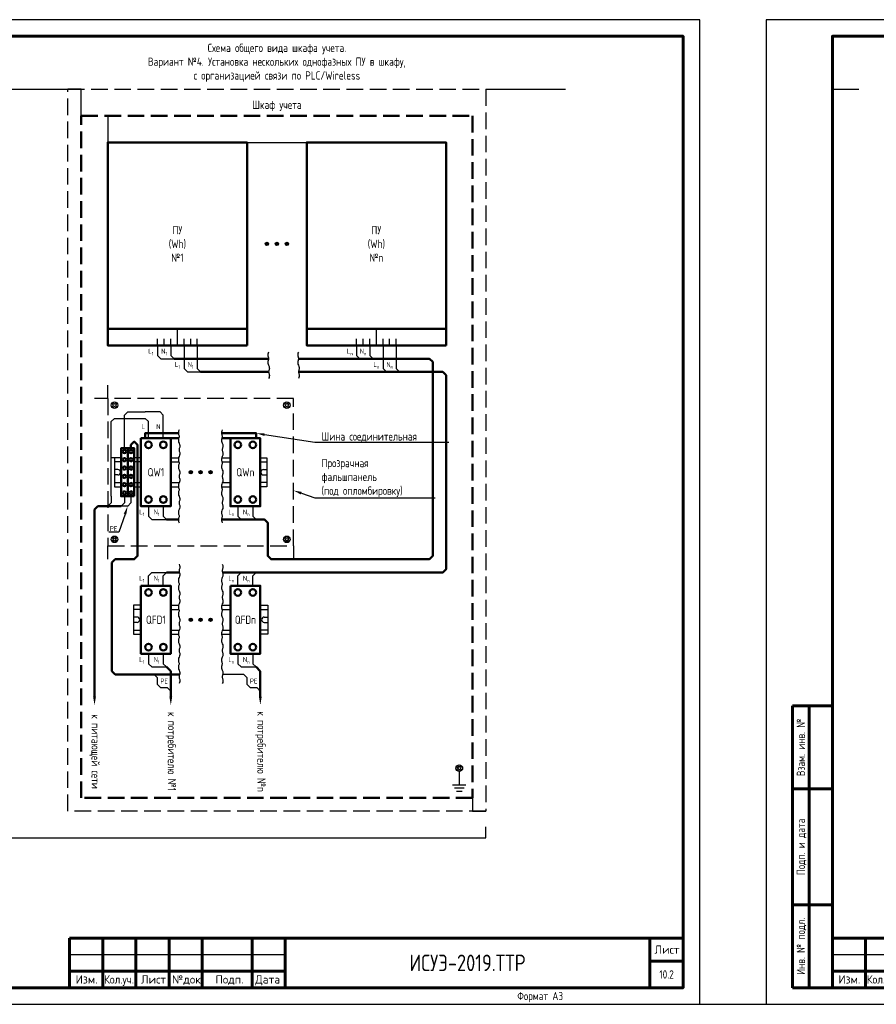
# Model space of a CAD drawing. Header units: millimetres. Extents: x -110 to 4101, y -10868 to 110.
# Tile 59 of 90: x 665 to 923, y -3160 to -2863. Entities that reach past the tile are written whole.
import ezdxf
from ezdxf import colors
from ezdxf.entities.mleader import LeaderData, LeaderLine
from ezdxf.enums import TextEntityAlignment as Align
from ezdxf.math import Vec2, Vec3

# ---------------------------------------------------------------- set-up
doc = ezdxf.new("R2010")
doc.units = ezdxf.units.MM
doc.linetypes.add('GOST2.303 4', pattern=[7, 5, -2, 0])
doc.layers.add('01.Вспомогательный_слой', color=1, linetype='Continuous', plot=False)
doc.layers.add('Формат', color=7, linetype='Continuous', lineweight=25)
doc.layers.add('Формат @ 1', color=7, linetype='Continuous', lineweight=25)
doc.styles.add('Формат', font='isocpeur.ttf')
doc.styles.add('ЭП', font='GOST.TTF')

# ---------------------------------------------------------------- blocks, each defined once
blk = doc.blocks.new('*U76')
at = {"layer": 'Формат', "color": 7, "linetype": 'Continuous', "lineweight": 60}
for p, q in [((-202, 85), (-190, 85)), ((-202, 85), (-202, 0)), ((-197, 85), (-197, 0)), ((-202, 60), (-190, 60)), ((-202, 25), (-190, 25)), ((20, 15), (205, 15)), ((20, 15), (20, 0)), ((30, 15), (30, 0)), ((40, 15), (40, 0)), ((50, 15), (50, 0)), ((60, 15), (60, 0)), ((75, 15), (75, 0)), ((85, 15), (85, 0)), ((195, 15), (195, 0)), ((195, 8), (205, 8)), ((20, 5), (85, 5)), ((-202, 0), (-190, 0))]:
    blk.add_line(p, q, dxfattribs=at)
at = {"layer": 'Формат', "color": 7, "linetype": 'Continuous', "lineweight": 25}
blk.add_line((20, 10), (85, 10), dxfattribs=at)
blk.add_lwpolyline([(-210, -5), (210, -5), (210, 292), (-210, 292)], close=True, dxfattribs=at)
at = {"layer": 'Формат', "color": 7, "linetype": 'Continuous', "lineweight": 60}
blk.add_lwpolyline([(-190, 0), (205, 0), (205, 287), (-190, 287)], close=True, dxfattribs=at)
at = {"layer": 'Формат', "color": 7, "linetype": 'Continuous', "lineweight": 25, "style": 'ЭП'}
for s, p in [('Взам. инв. №', (-199.5, 72.5)), ('Подп. и дата', (-199.5, 42.5)), ('Инв. № подл.', (-199.5, 12.5))]:
    blk.add_text(s, height=2.5, rotation=90, dxfattribs=at).set_placement(p, align=Align.MIDDLE_CENTER)
at = {"layer": 'Формат', "color": 7, "linetype": 'Continuous', "lineweight": 25, "style": 'Формат'}
for s, p in [('Лист', (196.38, 10.25)), ('Изм.', (21.81, 1.25)), ('Лист', (41.54, 1.25)), ('№док.', (50.89, 1.25)), ('Подп.', (63.99, 1.25)), ('Дата', (75.95, 1.25))]:
    blk.add_text(s, height=2.5, dxfattribs=at).set_placement(p)
at = {"layer": 'Формат', "color": 7, "linetype": 'Continuous', "lineweight": 25, "style": 'Формат', "width": 0.9}
blk.add_text('Кол.уч.', height=2.5, dxfattribs=at).set_placement((30.38, 1.25))
at = {"layer": 'Формат', "color": 7, "linetype": 'Continuous', "lineweight": 25, "style": 'ЭП', "flags": 8}
blk.add_attdef('N_ИНВ', text='', height=2.5, rotation=90, dxfattribs=at).set_placement((-193.5, 12.5), align=Align.MIDDLE_CENTER)
for tag, height, p in [('ОБОЗНАЧЕНИЕ', 5, (140, 7.5)), ('Лист', 2.5, (200, 4))]:
    blk.add_attdef(tag, text='', height=height, dxfattribs=at).set_placement(p, align=Align.MIDDLE_CENTER)
for tag, p in [('изм.№', (21, 7.5)), ('изм.уч.', (31, 7.5)), ('изм.лист', (41, 7.5)), ('изм.№_док.', (50.5, 7.5)), ('изм_дата', (76, 7.5)), ('ФОРМ.ЛИСТА', (155, -2.5))]:
    blk.add_attdef(tag, text='', height=2.5, dxfattribs=at).set_placement(p, align=Align.MIDDLE_LEFT)
blk = doc.blocks.new('*U77')
at = {"layer": 'Формат', "color": 7, "linetype": 'Continuous', "lineweight": 60}
for p, q in [((8, 85), (20, 85)), ((8, 85), (8, 0)), ((13, 85), (13, 0)), ((8, 60), (20, 60)), ((8, 25), (20, 25)), ((20, 15), (205, 15)), ((20, 15), (20, 0)), ((30, 15), (30, 0)), ((40, 15), (40, 0)), ((50, 15), (50, 0)), ((60, 15), (60, 0)), ((75, 15), (75, 0)), ((85, 15), (85, 0)), ((195, 15), (195, 0)), ((195, 8), (205, 8)), ((20, 5), (85, 5)), ((8, 0), (20, 0))]:
    blk.add_line(p, q, dxfattribs=at)
at = {"layer": 'Формат', "color": 7, "linetype": 'Continuous', "lineweight": 25}
blk.add_line((20, 10), (85, 10), dxfattribs=at)
blk.add_lwpolyline([(0, -5), (210, -5), (210, 292), (0, 292)], close=True, dxfattribs=at)
at = {"layer": 'Формат', "color": 7, "linetype": 'Continuous', "lineweight": 60}
blk.add_lwpolyline([(20, 0), (205, 0), (205, 287), (20, 287)], close=True, dxfattribs=at)
at = {"layer": 'Формат', "color": 7, "linetype": 'Continuous', "lineweight": 25, "style": 'ЭП'}
for s, p in [('Взам. инв. №', (10.5, 72.5)), ('Подп. и дата', (10.5, 42.5)), ('Инв. № подл.', (10.5, 12.5))]:
    blk.add_text(s, height=2.5, rotation=90, dxfattribs=at).set_placement(p, align=Align.MIDDLE_CENTER)
at = {"layer": 'Формат', "color": 7, "linetype": 'Continuous', "lineweight": 25, "style": 'Формат'}
for s, p in [('Лист', (196.38, 10.25)), ('Изм.', (21.81, 1.25)), ('Лист', (41.54, 1.25)), ('№док.', (50.89, 1.25)), ('Подп.', (63.99, 1.25)), ('Дата', (75.95, 1.25))]:
    blk.add_text(s, height=2.5, dxfattribs=at).set_placement(p)
at = {"layer": 'Формат', "color": 7, "linetype": 'Continuous', "lineweight": 25, "style": 'Формат', "width": 0.9}
blk.add_text('Кол.уч.', height=2.5, dxfattribs=at).set_placement((30.38, 1.25))
at = {"layer": 'Формат', "color": 7, "linetype": 'Continuous', "lineweight": 25, "style": 'ЭП', "flags": 8}
blk.add_attdef('N_ИНВ', text='', height=2.5, rotation=90, dxfattribs=at).set_placement((16.5, 12.5), align=Align.MIDDLE_CENTER)
for tag, height, p in [('ОБОЗНАЧЕНИЕ', 5, (140, 7.5)), ('Лист', 2.5, (200, 4))]:
    blk.add_attdef(tag, text='', height=height, dxfattribs=at).set_placement(p, align=Align.MIDDLE_CENTER)
for tag, p in [('изм.№', (21, 7.5)), ('изм.уч.', (31, 7.5)), ('изм.лист', (41, 7.5)), ('изм.№_док.', (50.5, 7.5)), ('изм_дата', (76, 7.5)), ('ФОРМ.ЛИСТА', (155, -2.5))]:
    blk.add_attdef(tag, text='', height=2.5, dxfattribs=at).set_placement(p, align=Align.MIDDLE_LEFT)

msp = doc.modelspace()

# ---------------------------------------------------------------- hatches: boundary and pattern name
at = {"ltscale": 0.2}
h = msp.add_hatch(color=256, dxfattribs=at)
h.dxf.hatch_style = 1
edge = h.paths.add_edge_path()
edge.add_arc((739.5, -2930.625), 0.5, 0, 360)
h = msp.add_hatch(color=256, dxfattribs=at)
h.dxf.hatch_style = 1
edge = h.paths.add_edge_path()
edge.add_arc((742.5, -2930.625), 0.5, 0, 360)
h = msp.add_hatch(color=256, dxfattribs=at)
h.dxf.hatch_style = 1
edge = h.paths.add_edge_path()
edge.add_arc((745.5, -2930.625), 0.5, 0, 360)
h = msp.add_hatch(color=256, dxfattribs=at)
h.dxf.hatch_style = 1
edge = h.paths.add_edge_path()
edge.add_arc((716.5, -2999.5), 0.5, 0, 360)
h = msp.add_hatch(color=256, dxfattribs=at)
h.dxf.hatch_style = 1
edge = h.paths.add_edge_path()
edge.add_arc((719.5, -2999.5), 0.5, 0, 360)
h = msp.add_hatch(color=256, dxfattribs=at)
h.dxf.hatch_style = 1
edge = h.paths.add_edge_path()
edge.add_arc((722.5, -2999.5), 0.5, 0, 360)
h = msp.add_hatch(color=256, dxfattribs=at)
h.dxf.hatch_style = 1
edge = h.paths.add_edge_path()
edge.add_arc((716.5, -3044), 0.5, 0, 360)
h = msp.add_hatch(color=256, dxfattribs=at)
h.dxf.hatch_style = 1
edge = h.paths.add_edge_path()
edge.add_arc((719.5, -3044), 0.5, 0, 360)
h = msp.add_hatch(color=256, dxfattribs=at)
h.dxf.hatch_style = 1
edge = h.paths.add_edge_path()
edge.add_arc((722.5, -3044), 0.5, 0, 360)

# ---------------------------------------------------------------- linework, layer by layer
at = {"linetype": 'GOST2.303 4', "lineweight": 50}
msp.add_lwpolyline([(683.5, -2892), (801.5, -2892), (801.5, -3097.75), (683.5, -3097.75)], close=True, dxfattribs=at)
at = {"lineweight": 50}
for points in [[(733.5, -2961.25), (691.5, -2961.25), (691.5, -2900), (733.5, -2900)], [(793.5, -2961.25), (751.5, -2961.25), (751.5, -2900), (793.5, -2900)], [(701.5, -2989.25), (710.5, -2989.25), (710.5, -3009.75), (701.5, -3009.75)], [(728.5, -2989.25), (737.5, -2989.25), (737.5, -3009.75), (728.5, -3009.75)], [(697.5, -3006.75), (695.5, -3006.75), (695.5, -2992.25), (697.5, -2992.25)], [(699.5, -3006.75), (697.5, -3006.75), (697.5, -2992.25), (699.5, -2992.25)], [(701.5, -3033.75), (710.5, -3033.75), (710.5, -3054.25), (701.5, -3054.25)], [(728.5, -3033.75), (737.5, -3033.75), (737.5, -3054.25), (728.5, -3054.25)]]:
    msp.add_lwpolyline(points, close=True, dxfattribs=at)
for points in [[(691.5, -2956.25), (733.5, -2956.25)], [(751.5, -2956.25), (793.5, -2956.25)], [(711.5, -2965.25), (740, -2965.25)], [(749, -2965.25), (788.5, -2965.25), (789.5, -2966.25), (789.5, -3024.75), (788.5, -3025.75), (740.75, -3025.75), (739.75, -3024.75), (739.75, -3014.75), (738.75, -3013.75), (736.25, -3013.75)], [(719.5, -2969.25), (740, -2969.25)], [(726.105, -3029.75), (792.5, -3029.75), (793.5, -3028.75), (793.5, -2970.25), (792.5, -2969.25), (749, -2969.25)], [(712.895, -2989.25), (702.75, -2989.25), (702.75, -2987.75), (712.788, -2987.75)], [(725.788, -2987.75), (736.25, -2987.75), (736.25, -2989.25), (725.895, -2989.25)], [(713.172, -3060.5), (693.75, -3060.5), (692.75, -3059.5), (692.75, -3026.75), (693.75, -3025.75), (699.5, -3025.75), (700.5, -3024.75), (700.5, -2991.25), (699.5, -2990.25), (699.5, -2990.25), (698.5, -2991.25), (698.5, -2992.25)], [(695.5, -3009.75), (688.5, -3009.75), (687.5, -3010.75), (687.5, -3010.75)], [(687.5, -3010.75), (687.5, -3067.25)], [(709.25, -3013.75), (712.788, -3013.75)], [(725.788, -3013.75), (736.25, -3013.75)], [(709.25, -3029.75), (713.105, -3029.75)], [(709.25, -3058.25), (710.5, -3059.5)], [(736.25, -3058.25), (737.5, -3059.5)], [(710.5, -3059.5), (710.5, -3067.25)], [(737.5, -3059.5), (737.5, -3067.25)]]:
    msp.add_lwpolyline(points, dxfattribs=at)
for points in [[(691.5, -2956.25), (691.5, -2961.25)], [(751.5, -2956.25), (751.5, -2961.25)], [(693.217, -2979.25), (692.793, -2978.826), (693.076, -2978.543), (693.5, -2978.967)], [(693.5, -2978.967), (693.924, -2978.543), (694.207, -2978.826), (693.783, -2979.25)], [(745.5, -2978.967), (745.076, -2978.543), (744.793, -2978.826), (745.217, -2979.25)], [(745.783, -2979.25), (746.207, -2978.826), (745.924, -2978.543), (745.5, -2978.967)], [(693.5, -2979.533), (693.076, -2979.957), (692.793, -2979.674), (693.217, -2979.25)], [(693.783, -2979.25), (694.207, -2979.674), (693.924, -2979.957), (693.5, -2979.533)], [(745.217, -2979.25), (744.793, -2979.674), (745.076, -2979.957), (745.5, -2979.533)], [(745.5, -2979.533), (745.924, -2979.957), (746.207, -2979.674), (745.783, -2979.25)], [(695.5, -2995.125), (693.5, -2995.125), (693.5, -3003.875), (695.5, -3003.875)], [(695.5, -2996.375), (693.5, -2996.375), (693.5, -3002.625), (695.5, -3002.625)], [(701.5, -2995.125), (699.5, -2995.125)], [(701.5, -2996.375), (699.5, -2996.375)], [(737.5, -2995.125), (739.5, -2995.125), (739.5, -3003.875), (737.5, -3003.875)], [(737.5, -2996.375), (739.5, -2996.375), (739.5, -3002.625), (737.5, -3002.625)], [(694.563, -2998.688), (693.5, -2998.688)], [(738.438, -2998.688), (739.5, -2998.688)], [(694.563, -3000.312), (693.5, -3000.312)], [(699.5, -3002.625), (701.5, -3002.625)], [(738.438, -3000.312), (739.5, -3000.312)], [(699.5, -3003.875), (701.5, -3003.875)], [(693.5, -3019.467), (693.076, -3019.043), (692.793, -3019.326), (693.217, -3019.75)], [(693.217, -3019.75), (692.793, -3020.174), (693.076, -3020.457), (693.5, -3020.033)], [(693.783, -3019.75), (694.207, -3019.326), (693.924, -3019.043), (693.5, -3019.467)], [(693.5, -3020.033), (693.924, -3020.457), (694.207, -3020.174), (693.783, -3019.75)], [(745.217, -3019.75), (744.793, -3019.326), (745.076, -3019.043), (745.5, -3019.467)], [(745.5, -3020.033), (745.076, -3020.457), (744.793, -3020.174), (745.217, -3019.75)], [(745.5, -3019.467), (745.924, -3019.043), (746.207, -3019.326), (745.783, -3019.75)], [(745.783, -3019.75), (746.207, -3020.174), (745.924, -3020.457), (745.5, -3020.033)], [(701.5, -3039.625), (699.25, -3039.625), (699.25, -3048.375), (701.5, -3048.375)], [(701.5, -3040.875), (699.25, -3040.875), (699.25, -3047.125), (701.5, -3047.125)], [(737.5, -3039.625), (739.75, -3039.625), (739.75, -3048.375), (737.5, -3048.375)], [(737.5, -3040.875), (739.75, -3040.875), (739.75, -3047.125), (737.5, -3047.125)], [(700.313, -3043.188), (699.25, -3043.188)], [(738.688, -3043.188), (739.75, -3043.188)], [(700.313, -3044.813), (699.25, -3044.813)], [(738.688, -3044.813), (739.75, -3044.813)], [(797.5, -3088.467), (797.076, -3088.043), (796.793, -3088.326), (797.217, -3088.75)], [(797.217, -3088.75), (796.793, -3089.174), (797.076, -3089.457), (797.5, -3089.033)], [(797.783, -3088.75), (798.207, -3088.326), (797.924, -3088.043), (797.5, -3088.467)], [(797.5, -3089.033), (797.924, -3089.457), (798.207, -3089.174), (797.783, -3088.75)]]:
    msp.add_lwpolyline(points)
at = {"ltscale": 0.2}
for points in [[(706.5, -2961.25), (706.5, -2964.25), (707.5, -2965.25), (707.5, -2965.25)], [(710.5, -2961.25), (710.5, -2964.25), (711.5, -2965.25), (711.5, -2965.25)], [(714.5, -2961.25), (714.5, -2968.25), (715.5, -2969.25), (715.5, -2969.25)], [(718.5, -2961.25), (718.5, -2968.25), (719.5, -2969.25), (719.5, -2969.25)], [(740, -2963.25), (739.856, -2963.603), (739.789, -2963.914), (739.78, -2964.19), (739.813, -2964.438), (739.868, -2964.661), (739.93, -2964.867), (739.979, -2965.062), (740, -2965.25), (739.979, -2965.438), (739.93, -2965.633), (739.868, -2965.839), (739.813, -2966.062), (739.78, -2966.31), (739.789, -2966.586), (739.856, -2966.897), (740, -2967.25)], [(749, -2963.25), (748.856, -2963.603), (748.789, -2963.914), (748.78, -2964.19), (748.813, -2964.438), (748.868, -2964.661), (748.93, -2964.867), (748.979, -2965.062), (749, -2965.25), (748.979, -2965.438), (748.93, -2965.633), (748.868, -2965.839), (748.813, -2966.062), (748.78, -2966.31), (748.789, -2966.586), (748.856, -2966.897), (749, -2967.25)], [(766.5, -2961.25), (766.5, -2964.25), (767.5, -2965.25), (767.5, -2965.25)], [(770.5, -2961.25), (770.5, -2964.25), (771.5, -2965.25), (771.5, -2965.25)], [(774.5, -2961.25), (774.5, -2968.25), (775.5, -2969.25), (775.5, -2969.25)], [(778.5, -2961.25), (778.5, -2968.25), (779.5, -2969.25), (779.5, -2969.25)], [(707.5, -2965.25), (711.5, -2965.25)], [(771.5, -2965.25), (767.5, -2965.25)], [(715.5, -2969.25), (719.5, -2969.25)], [(740, -2967.25), (740.144, -2967.603), (740.211, -2967.914), (740.22, -2968.19), (740.188, -2968.438), (740.132, -2968.661), (740.07, -2968.867), (740.021, -2969.062), (740, -2969.25), (740.021, -2969.438), (740.07, -2969.633), (740.132, -2969.839), (740.188, -2970.062), (740.22, -2970.31), (740.211, -2970.586), (740.144, -2970.897), (740, -2971.25)], [(749, -2967.25), (749.144, -2967.603), (749.211, -2967.914), (749.22, -2968.19), (749.188, -2968.438), (749.132, -2968.661), (749.07, -2968.867), (749.021, -2969.062), (749, -2969.25), (749.021, -2969.438), (749.07, -2969.633), (749.132, -2969.839), (749.188, -2970.062), (749.22, -2970.31), (749.211, -2970.586), (749.144, -2970.897), (749, -2971.25)], [(779.5, -2969.25), (775.5, -2969.25)], [(696.5, -2992.25), (696.5, -2982.25), (697.5, -2981.25), (702.75, -2981.25)], [(708.25, -2989.25), (708.25, -2982.25), (707.25, -2981.25), (702.75, -2981.25)], [(692.5, -3006.75), (692.5, -2984.25), (693.5, -2983.25), (702.75, -2983.25)], [(703.75, -2989.25), (703.75, -2984.25), (702.75, -2983.25), (702.75, -2983.25)], [(713, -2986.75), (712.856, -2987.103), (712.789, -2987.414), (712.78, -2987.69), (712.813, -2987.937), (712.868, -2988.161), (712.93, -2988.367), (712.979, -2988.562), (713, -2988.75), (712.979, -2988.938), (712.93, -2989.133), (712.868, -2989.339), (712.813, -2989.562), (712.78, -2989.81), (712.789, -2990.086), (712.856, -2990.397), (713, -2990.75)], [(726, -2986.75), (725.856, -2987.103), (725.789, -2987.414), (725.78, -2987.69), (725.813, -2987.937), (725.868, -2988.161), (725.93, -2988.367), (725.979, -2988.562), (726, -2988.75), (725.979, -2988.938), (725.93, -2989.133), (725.868, -2989.339), (725.813, -2989.562), (725.78, -2989.81), (725.789, -2990.086), (725.856, -2990.397), (726, -2990.75)], [(713, -2990.75), (713.144, -2991.103), (713.211, -2991.414), (713.22, -2991.69), (713.188, -2991.937), (713.132, -2992.161), (713.07, -2992.367), (713.021, -2992.562), (713, -2992.75), (713.021, -2992.938), (713.07, -2993.133), (713.132, -2993.339), (713.188, -2993.562), (713.22, -2993.81), (713.211, -2994.086), (713.144, -2994.397), (713, -2994.75)], [(726, -2990.75), (726.144, -2991.103), (726.211, -2991.414), (726.22, -2991.69), (726.188, -2991.937), (726.132, -2992.161), (726.07, -2992.367), (726.021, -2992.562), (726, -2992.75), (726.021, -2992.938), (726.07, -2993.133), (726.132, -2993.339), (726.188, -2993.562), (726.22, -2993.81), (726.211, -2994.086), (726.144, -2994.397), (726, -2994.75)], [(710.5, -2995.125), (712.852, -2995.125)], [(710.5, -2996.375), (712.932, -2996.375)], [(713, -2994.75), (712.856, -2995.103), (712.789, -2995.414), (712.78, -2995.69), (712.813, -2995.937), (712.868, -2996.161), (712.93, -2996.367), (712.979, -2996.562), (713, -2996.75), (712.979, -2996.938), (712.93, -2997.133), (712.868, -2997.339), (712.813, -2997.562), (712.78, -2997.81), (712.789, -2998.086), (712.856, -2998.397), (713, -2998.75)], [(726, -2994.75), (725.856, -2995.103), (725.789, -2995.414), (725.78, -2995.69), (725.813, -2995.937), (725.868, -2996.161), (725.93, -2996.367), (725.979, -2996.562), (726, -2996.75), (725.979, -2996.938), (725.93, -2997.133), (725.868, -2997.339), (725.813, -2997.562), (725.78, -2997.81), (725.789, -2998.086), (725.856, -2998.397), (726, -2998.75)], [(725.852, -2995.125), (728.5, -2995.125)], [(725.932, -2996.375), (728.5, -2996.375)], [(713, -2998.75), (713.144, -2999.103), (713.211, -2999.414), (713.22, -2999.69), (713.188, -2999.937), (713.132, -3000.161), (713.07, -3000.367), (713.021, -3000.562), (713, -3000.75), (713.021, -3000.938), (713.07, -3001.133), (713.132, -3001.339), (713.188, -3001.562), (713.22, -3001.81), (713.211, -3002.086), (713.144, -3002.397), (713, -3002.75)], [(726, -2998.75), (726.144, -2999.103), (726.211, -2999.414), (726.22, -2999.69), (726.188, -2999.937), (726.132, -3000.161), (726.07, -3000.367), (726.021, -3000.562), (726, -3000.75), (726.021, -3000.938), (726.07, -3001.133), (726.132, -3001.339), (726.188, -3001.562), (726.22, -3001.81), (726.211, -3002.086), (726.144, -3002.397), (726, -3002.75)], [(710.5, -3002.625), (713.051, -3002.625)], [(726.051, -3002.625), (728.5, -3002.625)], [(710.5, -3003.875), (712.804, -3003.875)], [(713, -3002.75), (712.856, -3003.103), (712.789, -3003.414), (712.78, -3003.69), (712.813, -3003.937), (712.868, -3004.161), (712.93, -3004.367), (712.979, -3004.562), (713, -3004.75), (712.979, -3004.938), (712.93, -3005.133), (712.868, -3005.339), (712.813, -3005.562), (712.78, -3005.81), (712.789, -3006.086), (712.856, -3006.397), (713, -3006.75)], [(726, -3002.75), (725.856, -3003.103), (725.789, -3003.414), (725.78, -3003.69), (725.813, -3003.937), (725.868, -3004.161), (725.93, -3004.367), (725.979, -3004.562), (726, -3004.75), (725.979, -3004.938), (725.93, -3005.133), (725.868, -3005.339), (725.813, -3005.562), (725.78, -3005.81), (725.789, -3006.086), (725.856, -3006.397), (726, -3006.75)], [(725.804, -3003.875), (728.5, -3003.875)], [(692.5, -3006.75), (692.5, -3008.75), (691.5, -3009.75), (691.5, -3009.75)], [(696.5, -3006.75), (696.5, -3008.75), (695.5, -3009.75), (695.5, -3009.75)], [(698.5, -3006.75), (698.5, -3008.75), (697.5, -3009.75), (697.5, -3009.75)], [(713, -3006.75), (713.144, -3007.103), (713.211, -3007.414), (713.22, -3007.69), (713.188, -3007.937), (713.132, -3008.161), (713.07, -3008.367), (713.021, -3008.562), (713, -3008.75), (713.021, -3008.938), (713.07, -3009.133), (713.132, -3009.339), (713.188, -3009.562), (713.22, -3009.81), (713.211, -3010.086), (713.144, -3010.397), (713, -3010.75)], [(726, -3006.75), (726.144, -3007.103), (726.211, -3007.414), (726.22, -3007.69), (726.188, -3007.937), (726.132, -3008.161), (726.07, -3008.367), (726.021, -3008.562), (726, -3008.75), (726.021, -3008.938), (726.07, -3009.133), (726.132, -3009.339), (726.188, -3009.562), (726.22, -3009.81), (726.211, -3010.086), (726.144, -3010.397), (726, -3010.75)], [(697.5, -3009.75), (695.5, -3009.75)], [(703.75, -3009.75), (703.75, -3012.75), (704.75, -3013.75), (709.25, -3013.75)], [(708.25, -3009.75), (708.25, -3012.75), (709.25, -3013.75), (709.25, -3013.75)], [(713, -3010.75), (712.856, -3011.103), (712.789, -3011.414), (712.78, -3011.69), (712.813, -3011.937), (712.868, -3012.161), (712.93, -3012.367), (712.979, -3012.562), (713, -3012.75), (712.979, -3012.938), (712.93, -3013.133), (712.868, -3013.339), (712.813, -3013.562), (712.78, -3013.81), (712.789, -3014.086), (712.856, -3014.397), (713, -3014.75)], [(726, -3010.75), (725.856, -3011.103), (725.789, -3011.414), (725.78, -3011.69), (725.813, -3011.937), (725.868, -3012.161), (725.93, -3012.367), (725.979, -3012.562), (726, -3012.75), (725.979, -3012.938), (725.93, -3013.133), (725.868, -3013.339), (725.813, -3013.562), (725.78, -3013.81), (725.789, -3014.086), (725.856, -3014.397), (726, -3014.75)], [(730.75, -3009.75), (730.75, -3012.75), (731.75, -3013.75), (736.25, -3013.75)], [(735.25, -3009.75), (735.25, -3012.75), (736.25, -3013.75), (736.25, -3013.75)], [(713, -3027.25), (713.144, -3027.603), (713.211, -3027.914), (713.22, -3028.19), (713.188, -3028.437), (713.132, -3028.661), (713.07, -3028.867), (713.021, -3029.062), (713, -3029.25), (713.021, -3029.438), (713.07, -3029.633), (713.132, -3029.839), (713.188, -3030.062), (713.22, -3030.31), (713.211, -3030.586), (713.144, -3030.897), (713, -3031.25)], [(726, -3027.25), (726.144, -3027.603), (726.211, -3027.914), (726.22, -3028.19), (726.188, -3028.437), (726.132, -3028.661), (726.07, -3028.867), (726.021, -3029.062), (726, -3029.25), (726.021, -3029.438), (726.07, -3029.633), (726.132, -3029.839), (726.188, -3030.062), (726.22, -3030.31), (726.211, -3030.586), (726.144, -3030.897), (726, -3031.25)], [(703.75, -3033.75), (703.75, -3030.75), (704.75, -3029.75), (704.75, -3029.75)], [(704.75, -3029.75), (709.25, -3029.75)], [(708.25, -3033.75), (708.25, -3030.75), (709.25, -3029.75), (709.25, -3029.75)], [(713, -3031.25), (712.856, -3031.603), (712.789, -3031.914), (712.78, -3032.19), (712.813, -3032.437), (712.868, -3032.661), (712.93, -3032.867), (712.979, -3033.062), (713, -3033.25), (712.979, -3033.438), (712.93, -3033.633), (712.868, -3033.839), (712.813, -3034.062), (712.78, -3034.31), (712.789, -3034.586), (712.856, -3034.897), (713, -3035.25)], [(726, -3031.25), (725.856, -3031.603), (725.789, -3031.914), (725.78, -3032.19), (725.813, -3032.437), (725.868, -3032.661), (725.93, -3032.867), (725.979, -3033.062), (726, -3033.25), (725.979, -3033.438), (725.93, -3033.633), (725.868, -3033.839), (725.813, -3034.062), (725.78, -3034.31), (725.789, -3034.586), (725.856, -3034.897), (726, -3035.25)], [(730.75, -3033.75), (730.75, -3030.75), (731.75, -3029.75), (731.75, -3029.75)], [(735.25, -3033.75), (735.25, -3030.75), (736.25, -3029.75), (736.25, -3029.75)], [(713, -3035.25), (713.144, -3035.603), (713.211, -3035.914), (713.22, -3036.19), (713.188, -3036.437), (713.132, -3036.661), (713.07, -3036.867), (713.021, -3037.062), (713, -3037.25), (713.021, -3037.438), (713.07, -3037.633), (713.132, -3037.839), (713.188, -3038.062), (713.22, -3038.31), (713.211, -3038.586), (713.144, -3038.897), (713, -3039.25)], [(726, -3035.25), (726.144, -3035.603), (726.211, -3035.914), (726.22, -3036.19), (726.188, -3036.437), (726.132, -3036.661), (726.07, -3036.867), (726.021, -3037.062), (726, -3037.25), (726.021, -3037.438), (726.07, -3037.633), (726.132, -3037.839), (726.188, -3038.062), (726.22, -3038.31), (726.211, -3038.586), (726.144, -3038.897), (726, -3039.25)], [(710.5, -3039.625), (712.852, -3039.625)], [(710.5, -3040.875), (712.932, -3040.875)], [(713, -3039.25), (712.856, -3039.603), (712.789, -3039.914), (712.78, -3040.19), (712.813, -3040.437), (712.868, -3040.661), (712.93, -3040.867), (712.979, -3041.062), (713, -3041.25), (712.979, -3041.438), (712.93, -3041.633), (712.868, -3041.839), (712.813, -3042.062), (712.78, -3042.31), (712.789, -3042.586), (712.856, -3042.897), (713, -3043.25)], [(726, -3039.25), (725.856, -3039.603), (725.789, -3039.914), (725.78, -3040.19), (725.813, -3040.437), (725.868, -3040.661), (725.93, -3040.867), (725.979, -3041.062), (726, -3041.25), (725.979, -3041.438), (725.93, -3041.633), (725.868, -3041.839), (725.813, -3042.062), (725.78, -3042.31), (725.789, -3042.586), (725.856, -3042.897), (726, -3043.25)], [(725.852, -3039.625), (728.5, -3039.625)], [(725.932, -3040.875), (728.5, -3040.875)], [(713, -3043.25), (713.144, -3043.603), (713.211, -3043.914), (713.22, -3044.19), (713.188, -3044.437), (713.132, -3044.661), (713.07, -3044.867), (713.021, -3045.062), (713, -3045.25), (713.021, -3045.438), (713.07, -3045.633), (713.132, -3045.839), (713.188, -3046.062), (713.22, -3046.31), (713.211, -3046.586), (713.144, -3046.897), (713, -3047.25)], [(726, -3043.25), (726.144, -3043.603), (726.211, -3043.914), (726.22, -3044.19), (726.188, -3044.437), (726.132, -3044.661), (726.07, -3044.867), (726.021, -3045.062), (726, -3045.25), (726.021, -3045.438), (726.07, -3045.633), (726.132, -3045.839), (726.188, -3046.062), (726.22, -3046.31), (726.211, -3046.586), (726.144, -3046.897), (726, -3047.25)], [(710.5, -3047.125), (713.051, -3047.125)], [(726.051, -3047.125), (728.5, -3047.125)], [(710.5, -3048.375), (712.804, -3048.375)], [(713, -3047.25), (712.856, -3047.603), (712.789, -3047.914), (712.78, -3048.19), (712.813, -3048.437), (712.868, -3048.661), (712.93, -3048.867), (712.979, -3049.062), (713, -3049.25), (712.979, -3049.438), (712.93, -3049.633), (712.868, -3049.839), (712.813, -3050.062), (712.78, -3050.31), (712.789, -3050.586), (712.856, -3050.897), (713, -3051.25)], [(726, -3047.25), (725.856, -3047.603), (725.789, -3047.914), (725.78, -3048.19), (725.813, -3048.437), (725.868, -3048.661), (725.93, -3048.867), (725.979, -3049.062), (726, -3049.25), (725.979, -3049.438), (725.93, -3049.633), (725.868, -3049.839), (725.813, -3050.062), (725.78, -3050.31), (725.789, -3050.586), (725.856, -3050.897), (726, -3051.25)], [(725.804, -3048.375), (728.5, -3048.375)], [(713, -3051.25), (713.144, -3051.603), (713.211, -3051.914), (713.22, -3052.19), (713.188, -3052.438), (713.132, -3052.661), (713.07, -3052.867), (713.021, -3053.062), (713, -3053.25), (713.021, -3053.438), (713.07, -3053.633), (713.132, -3053.839), (713.188, -3054.062), (713.22, -3054.31), (713.211, -3054.586), (713.144, -3054.897), (713, -3055.25)], [(726, -3051.25), (726.144, -3051.603), (726.211, -3051.914), (726.22, -3052.19), (726.188, -3052.438), (726.132, -3052.661), (726.07, -3052.867), (726.021, -3053.062), (726, -3053.25), (726.021, -3053.438), (726.07, -3053.633), (726.132, -3053.839), (726.188, -3054.062), (726.22, -3054.31), (726.211, -3054.586), (726.144, -3054.897), (726, -3055.25)], [(703.75, -3054.25), (703.75, -3057.25), (704.75, -3058.25), (709.25, -3058.25)], [(708.25, -3054.25), (708.25, -3057.25), (709.25, -3058.25), (709.25, -3058.25)], [(713, -3055.25), (712.856, -3055.603), (712.789, -3055.914), (712.78, -3056.19), (712.813, -3056.438), (712.868, -3056.661), (712.93, -3056.867), (712.979, -3057.062), (713, -3057.25), (712.979, -3057.438), (712.93, -3057.633), (712.868, -3057.839), (712.813, -3058.062), (712.78, -3058.31), (712.789, -3058.586), (712.856, -3058.897), (713, -3059.25)], [(726, -3055.25), (725.856, -3055.603), (725.789, -3055.914), (725.78, -3056.19), (725.813, -3056.438), (725.868, -3056.661), (725.93, -3056.867), (725.979, -3057.062), (726, -3057.25), (725.979, -3057.438), (725.93, -3057.633), (725.868, -3057.839), (725.813, -3058.062), (725.78, -3058.31), (725.789, -3058.586), (725.856, -3058.897), (726, -3059.25)], [(730.75, -3054.25), (730.75, -3057.25), (731.75, -3058.25), (736.25, -3058.25)], [(735.25, -3054.25), (735.25, -3057.25), (736.25, -3058.25), (736.25, -3058.25)], [(710.5, -3065.5), (710.5, -3065.5), (709.5, -3064.5), (707.5, -3064.5), (706.5, -3063.5), (706.5, -3061.5), (705.5, -3060.5), (705.5, -3060.5)], [(713, -3059.25), (713.144, -3059.603), (713.211, -3059.914), (713.22, -3060.19), (713.188, -3060.438), (713.132, -3060.661), (713.07, -3060.867), (713.021, -3061.062), (713, -3061.25), (713.021, -3061.438), (713.07, -3061.633), (713.132, -3061.839), (713.188, -3062.062), (713.22, -3062.31), (713.211, -3062.586), (713.144, -3062.897), (713, -3063.25)], [(726, -3059.25), (726.144, -3059.603), (726.211, -3059.914), (726.22, -3060.19), (726.188, -3060.438), (726.132, -3060.661), (726.07, -3060.867), (726.021, -3061.062), (726, -3061.25), (726.021, -3061.438), (726.07, -3061.633), (726.132, -3061.839), (726.188, -3062.062), (726.22, -3062.31), (726.211, -3062.586), (726.144, -3062.897), (726, -3063.25)], [(732.5, -3060.5), (726.172, -3060.5)], [(737.5, -3065.5), (737.5, -3065.5), (736.5, -3064.5), (734.5, -3064.5), (733.5, -3063.5), (733.5, -3061.5), (732.5, -3060.5), (732.5, -3060.5)]]:
    msp.add_lwpolyline(points, dxfattribs=at)
at = {"linetype": 'GOST2.303 4'}
msp.add_lwpolyline([(691.5, -3021.75), (747.5, -3021.75), (747.5, -2977.25), (691.5, -2977.25)], close=True, dxfattribs=at)
at = {"ltscale": 2}
for points in [[(797.5, -3089.75), (797.5, -3089.75), (797.5, -3093.75)], [(795.5, -3093.75), (799.5, -3093.75)], [(796.077, -3094.75), (798.923, -3094.75)], [(796.655, -3095.75), (798.345, -3095.75)]]:
    msp.add_lwpolyline(points, dxfattribs=at)
at = {"ltscale": 0.2}
for centre in [(739.5, -2930.625), (742.5, -2930.625), (745.5, -2930.625), (716.5, -2999.5), (719.5, -2999.5), (722.5, -2999.5), (716.5, -3044), (719.5, -3044), (722.5, -3044)]:
    msp.add_circle(centre, 0.5, dxfattribs=at)
for centre in [(693.5, -2979.25), (745.5, -2979.25), (693.5, -3019.75), (745.5, -3019.75), (797.5, -3088.75)]:
    msp.add_circle(centre, 1)
at = {"lineweight": 50}
for centre, radius in [((703.75, -2991.25), 1), ((708.25, -2991.25), 1), ((730.75, -2991.25), 1), ((735.25, -2991.25), 1), ((696.5, -2993.25), 0.5), ((698.5, -2993.25), 0.5), ((696.5, -2995.75), 0.5), ((698.5, -2995.75), 0.5), ((696.5, -2998.25), 0.5), ((698.5, -2998.25), 0.5), ((696.5, -3000.75), 0.5), ((698.5, -3000.75), 0.5), ((696.5, -3003.25), 0.5), ((696.5, -3005.75), 0.5), ((698.5, -3003.25), 0.5), ((698.5, -3005.75), 0.5), ((703.75, -3007.75), 1), ((708.25, -3007.75), 1), ((730.75, -3007.75), 1), ((735.25, -3007.75), 1), ((703.75, -3035.75), 1), ((708.25, -3035.75), 1), ((730.75, -3035.75), 1), ((735.25, -3035.75), 1), ((703.75, -3052.25), 1), ((708.25, -3052.25), 1), ((730.75, -3052.25), 1), ((735.25, -3052.25), 1)]:
    msp.add_circle(centre, radius, dxfattribs=at)
for centre, start, end in [((694.563, -2999.5), 270, 90), ((738.438, -2999.5), 90, 270), ((700.313, -3044), 270, 90), ((738.688, -3044), 90, 270)]:
    msp.add_arc(centre, 0.812, start, end)
for points in [[(687.917, -3067.25), (687.083, -3067.25), (687.5, -3069.75)], [(710.917, -3067.25), (710.083, -3067.25), (710.5, -3069.75)], [(737.917, -3067.25), (737.083, -3067.25), (737.5, -3069.75)]]:
    msp.add_solid(points)
at = {"layer": '01.Вспомогательный_слой'}
for points in [[(910, -2868), (910, -2884), (918, -2884)], [(910, -2868), (910, -2884), (918, -2884)], [(712.5, -2961.25), (712.5, -2956.25)], [(772.5, -2961.25), (772.5, -2956.25)], [(870, -3160), (890, -3160)]]:
    msp.add_lwpolyline(points, dxfattribs=at)
at = {"layer": '01.Вспомогательный_слой', "ltscale": 0.2}
for points in [[(655.5, -2884), (679.5, -2884)], [(683.5, -2892), (683.5, -2884), (679.5, -2884)], [(805.5, -2884), (829.5, -2884)], [(691.5, -2892), (691.5, -2900)], [(733.5, -2900), (751.5, -2900)], [(708.5, -2961.25), (706.5, -2961.25), (706.5, -2959.25)], [(710.5, -2961.25), (708.5, -2961.25), (708.5, -2959.25)], [(712.5, -2961.25), (710.5, -2961.25), (710.5, -2959.25)], [(712.5, -2961.25), (714.5, -2961.25), (714.5, -2959.25)], [(714.5, -2961.25), (716.5, -2961.25), (716.5, -2959.25)], [(716.5, -2961.25), (718.5, -2961.25), (718.5, -2959.25)], [(768.5, -2961.25), (766.5, -2961.25), (766.5, -2959.25)], [(770.5, -2961.25), (768.5, -2961.25), (768.5, -2959.25)], [(772.5, -2961.25), (770.5, -2961.25), (770.5, -2959.25)], [(772.5, -2961.25), (774.5, -2961.25), (774.5, -2959.25)], [(774.5, -2961.25), (776.5, -2961.25), (776.5, -2959.25)], [(776.5, -2961.25), (778.5, -2961.25), (778.5, -2959.25)], [(710.25, -2961.25), (714.75, -2961.25)], [(714.796, -2961.25), (719.296, -2961.25)], [(770.25, -2961.25), (774.75, -2961.25)], [(774.796, -2961.25), (779.296, -2961.25)], [(691.5, -2977.25), (691.5, -2973.25)], [(691.5, -2977.25), (687.5, -2977.25)], [(693.5, -2995.125), (692.5, -2995.125)], [(691.5, -3025.75), (691.5, -3021.75)], [(747.5, -3021.75), (747.5, -3025.75)], [(801.5, -3097.75), (801.5, -3101.75), (805.5, -3101.75)], [(529.5, -3101.75), (529.5, -3109.75), (805.5, -3109.75), (805.5, -3106.5)]]:
    msp.add_lwpolyline(points, dxfattribs=at)
at = {"layer": '01.Вспомогательный_слой', "linetype": 'GOST2.303 4'}
msp.add_lwpolyline([(679.5, -2884), (805.5, -2884), (805.5, -3101.75), (679.5, -3101.75)], close=True, dxfattribs=at)

# ---------------------------------------------------------------- block references
at = {"layer": 'Формат @ 1', "color": 0, "ltscale": 0.7}
for name, p, values in [('*U76', (660, -3155), {'ОБОЗНАЧЕНИЕ': 'ИСУЭ-2019.ТТР', 'Лист': '10.2', 'ФОРМ.ЛИСТА': 'Формат А3'}), ('*U77', (890, -3155), {'ОБОЗНАЧЕНИЕ': 'ИСУЭ-2019.ТТР', 'Лист': '10.3', 'ФОРМ.ЛИСТА': 'Формат А3'})]:
    msp.add_blockref(name, p, dxfattribs=at).add_auto_attribs(values)

# ---------------------------------------------------------------- texts
at = {"attachment_point": 5, "style": 'ЭП'}
for s, insert, char_height, width in [('Схема общего вида шкафа учета. ^JВариант №4. Установка нескольких однофазных ПУ в шкафу, ^Jс организацией связи по PLC/Wireless', (742.5, -2876), 2.5, 126), ('Шкаф учета', (742.5, -2889), 2.5, 118), ('ПУ \\P(Wh)\\P№1', (712.5, -2930.625), 2.5, 42), ('ПУ \\P(Wh)\\P№n', (772.5, -2930.625), 2.5, 42), ('\\A1;L{\\H0.7x;\\S^ 1;}', (704.5, -2963.25), 1.5, 4), ('\\A1;N{\\H0.7x;\\S^ 1;}', (708.5, -2963.25), 1.5, 4), ('\\A1;L{\\H0.7x;\\S^ n;}', (764.5, -2963.25), 1.5, 4), ('\\A1;N{\\H0.7x;\\S^ n;}', (768.5, -2963.25), 1.5, 4), ('\\A1;L{\\H0.7x;\\S^ 1;}', (712.5, -2967.25), 1.5, 4), ('\\A1;N{\\H0.7x;\\S^ 1;}', (716.5, -2967.25), 1.5, 4), ('\\A1;L{\\H0.7x;\\S^ n;}', (772.5, -2967.25), 1.5, 4), ('\\A1;N{\\H0.7x;\\S^ n;}', (776.5, -2967.25), 1.5, 4), ('L', (702.25, -2985.75), 1.5, 3), ('N', (706.75, -2985.75), 1.5, 3), ('QW1', (706, -2999.5), 2.5, 9), ('QWn', (733, -2999.5), 2.5, 9), ('\\A1;L{\\H0.7x;\\S^ 1;}', (701.75, -3011.75), 1.5, 4), ('\\A1;N{\\H0.7x;\\S^ 1;}', (706.25, -3011.75), 1.5, 4), ('\\A1;L{\\H0.7x;\\S^ n;}', (728.75, -3011.75), 1.5, 4), ('\\A1;N{\\H0.7x;\\S^ n;}', (733.25, -3011.75), 1.5, 4), ('\\A1;L{\\H0.7x;\\S^ 1;}', (701.75, -3031.75), 1.5, 4), ('\\A1;N{\\H0.7x;\\S^ 1;}', (706.25, -3031.75), 1.5, 4), ('\\A1;L{\\H0.7x;\\S^ n;}', (728.75, -3031.75), 1.5, 4), ('\\A1;N{\\H0.7x;\\S^ n;}', (733.25, -3031.75), 1.5, 4), ('QFD1', (706, -3044), 2.5, 9), ('QFDn', (733, -3044), 2.5, 9), ('\\A1;L{\\H0.7x;\\S^ 1;}', (701.75, -3056.25), 1.5, 4), ('\\A1;N{\\H0.7x;\\S^ 1;}', (706.25, -3056.25), 1.5, 4), ('\\A1;L{\\H0.7x;\\S^ n;}', (728.75, -3056.25), 1.5, 4), ('\\A1;N{\\H0.7x;\\S^ n;}', (733.25, -3056.25), 1.5, 4), ('\\A1;PE', (708.5, -3062.5), 1.5, 4), ('\\A1;PE', (735.5, -3062.5), 1.5, 4)]:
    msp.add_mtext(s, dxfattribs=dict(at, insert=insert, char_height=char_height, width=width))
at = {"char_height": 2.5, "width": 25.5, "attachment_point": 5, "rotation": 270, "style": 'ЭП'}
for s, insert in [('к питающей сети', (687.5, -3083.75)), ('к потребителю №1', (710.5, -3083.75)), ('к потребителю №n', (737.5, -3083.75))]:
    msp.add_mtext(s, dxfattribs=dict(at, insert=insert))

# ---------------------------------------------------------------- leaders
ml = msp.add_multileader_mtext('Standard')
ml.set_content('{\\C256;Шина соединительная}', color=250, style='ЭП')
ml.set_leader_properties()
ml.build(insert=Vec2(0, 0))
ml.multileader.update_dxf_attribs({"text_left_attachment_type": 5, "text_right_attachment_type": 5, "dogleg_length": 0, "arrow_head_size": 2.5})
ctx = ml.context
ctx.base_point, ctx.char_height, ctx.arrow_head_size, ctx.plane_origin = Vec3(753.961, -2990.457), 2.5, 2.5, Vec3(749.409, -2978.73)
ctx.left_attachment, ctx.right_attachment = 5, 5
notes = []
notes.append((ctx, [(0, (1, 1, 0), (753.961, -2990.457), (1, 0), 0, [(0, [(736.25, -2987.75)], 0, [])])]))
ctx.mtext.insert, ctx.mtext.flow_direction = Vec3(755.961, -2987.457), 5
ml = msp.add_multileader_mtext('Standard')
ml.set_content('{\\C256;Прозрачная ^Jфальшпанель ^J(под опломбировку)}', color=250, style='ЭП')
ml.set_leader_properties()
ml.build(insert=Vec2(0, 0))
ml.multileader.update_dxf_attribs({"text_left_attachment_type": 5, "text_right_attachment_type": 5, "dogleg_length": 0, "arrow_head_size": 2.5})
ctx = ml.context
ctx.base_point, ctx.char_height, ctx.arrow_head_size, ctx.plane_origin = Vec3(753.961, -3007.207), 2.5, 2.5, Vec3(749.409, -2995.48)
ctx.left_attachment, ctx.right_attachment = 5, 5
notes.append((ctx, [(0, (1, 1, 0), (753.961, -3007.207), (1, 0), 0, [(0, [(747.5, -3005.018)], 0, [])])]))
ctx.mtext.insert, ctx.mtext.flow_direction = Vec3(755.961, -2995.483), 5
ml = msp.add_multileader_mtext('Standard')
ml.set_content('{\\C256;PE}', color=250, style='ЭП')
ml.set_leader_properties()
ml.build(insert=Vec2(0, 0))
ml.multileader.update_dxf_attribs({"text_left_attachment_type": 5, "text_right_attachment_type": 5, "dogleg_length": 0, "arrow_head_size": 2.5})
ctx = ml.context
ctx.base_point, ctx.char_height, ctx.arrow_head_size, ctx.landing_gap_size, ctx.plane_origin = Vec3(692.268, -3017.55), 1.5, 2.5, 0.5, Vec3(710.99, -3008.932)
ctx.left_attachment, ctx.right_attachment, ctx.text_align_type = 5, 5, 2
notes.append((ctx, [(1, (1, 1, 0), (694.876, -3017.55), (-1, 0), 0, [(0, [(697.5, -3009.75)], 0, [])])]))
ctx.mtext.insert, ctx.mtext.alignment, ctx.mtext.flow_direction = Vec3(694.376, -3015.75), 3, 5
for ctx, leaders in notes:
    for number, flags, end, landing, length, lines in leaders:
        leader = LeaderData()
        leader.index, (leader.has_last_leader_line, leader.has_dogleg_vector, leader.attachment_direction) = number, flags
        leader.last_leader_point, leader.dogleg_vector, leader.dogleg_length = Vec3(end), Vec3(landing), length
        for number, points, colour, breaks in lines:
            line = LeaderLine()
            line.index, line.vertices, line.color, line.breaks = number, Vec3.list(points), colors.encode_raw_color(colour), breaks
            leader.lines.append(line)
        ctx.leaders.append(leader)

doc.saveas('drawing.dxf')
